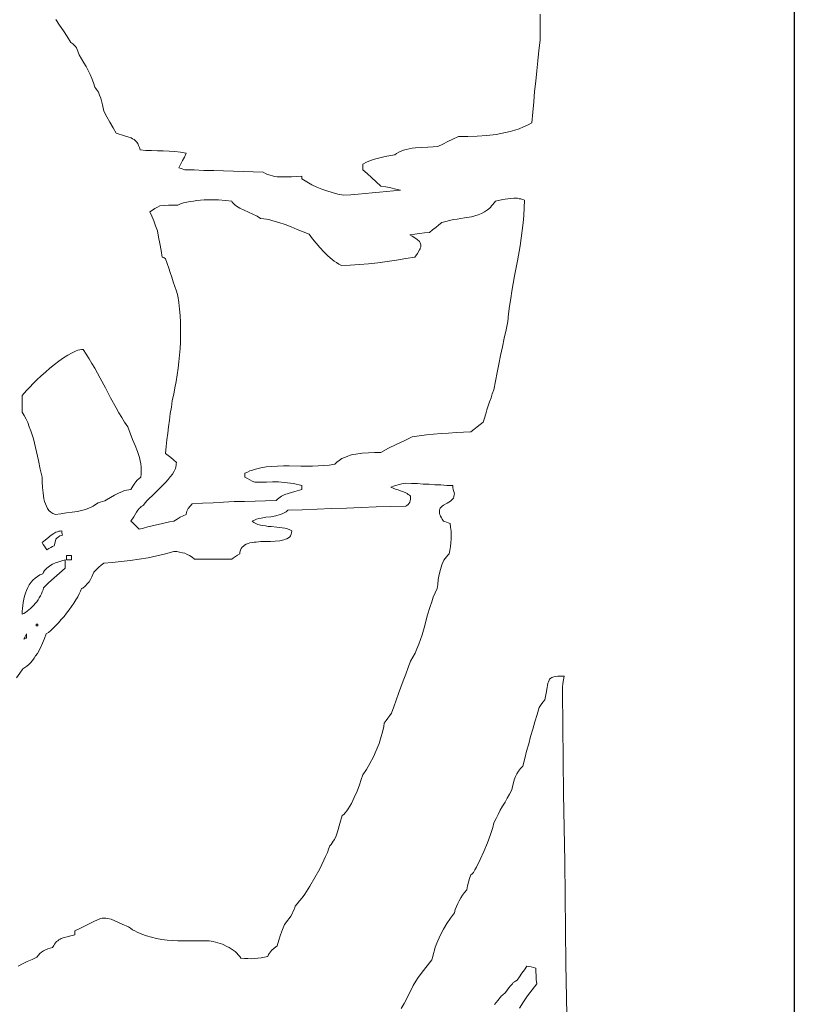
# Model space of a CAD drawing. Header units: inches. Extents: x -0.43 to 6, y 6.58 to 15.12.
# Tile 7 of 13: x 4.32 to 6, y 8.54 to 10.67. Entities that reach past the tile are written whole.
import ezdxf

# ---------------------------------------------------------------- set-up
doc = ezdxf.new("R2010")
doc.units = ezdxf.units.IN
doc.header["$MEASUREMENT"] = 0

# ---------------------------------------------------------------- blocks, each defined once
blk = doc.blocks.new('WMF0')
at = {"color": 7, "lineweight": 0}
for points in [[(4.9947, -4.276), (4.9815, -4.2732), (4.9696, -4.27), (4.9582, -4.2664), (4.9472, -4.2627), (4.9363, -4.2582), (4.9257, -4.2531), (4.9148, -4.2472), (4.9038, -4.2403), (4.9038, -4.2376), (4.9038, -4.2349), (4.8924, -4.2353), (4.8814, -4.2358), (4.8709, -4.2362), (4.8604, -4.2362), (4.8554, -4.2362), (4.8504, -4.2358), (4.8453, -4.2353), (4.8403, -4.2339), (4.8353, -4.2326), (4.8302, -4.2312), (4.8252, -4.2289), (4.8202, -4.2262), (4.7987, -4.2253), (4.7772, -4.2248), (4.7562, -4.2239), (4.7347, -4.2234), (4.7137, -4.2225), (4.6927, -4.2221), (4.6717, -4.2212), (4.6511, -4.2207), (4.6438, -4.2184), (4.6383, -4.217), (4.6424, -4.2093), (4.6466, -4.201), (4.6507, -4.1933), (4.6543, -4.1851), (4.6424, -4.1828), (4.6301, -4.1814), (4.6173, -4.1805), (4.6045, -4.18), (4.5922, -4.18), (4.5794, -4.1796), (4.5671, -4.1791), (4.5547, -4.1777), (4.5533, -4.1727), (4.5515, -4.1682), (4.5497, -4.164), (4.5474, -4.1608), (4.5447, -4.1581), (4.5419, -4.1558), (4.5387, -4.154), (4.5355, -4.1522), (4.5209, -4.1476), (4.5031, -4.1421), (4.4967, -4.1302), (4.4898, -4.1183), (4.483, -4.1065), (4.4766, -4.0941), (4.4738, -4.0804), (4.4702, -4.0663), (4.4674, -4.0599), (4.4647, -4.0535), (4.4629, -4.0507), (4.461, -4.0475), (4.4592, -4.0452), (4.4569, -4.0425), (4.4542, -4.0329), (4.4505, -4.0238), (4.4469, -4.0151), (4.4428, -4.0064), (4.4382, -3.9982), (4.4332, -3.9899), (4.4281, -3.9817), (4.4231, -3.973), (4.4217, -3.9689), (4.4204, -3.9648), (4.419, -3.9612), (4.4176, -3.958), (4.4154, -3.9548), (4.4126, -3.952), (4.4094, -3.9493), (4.4053, -3.9465), (4.3971, -3.9333), (4.3893, -3.9209), (4.3811, -3.9086), (4.3733, -3.8967)], [(5.4183, -3.8853), (5.4183, -3.9132), (5.4183, -3.9411), (5.4156, -3.9634), (5.4133, -3.9854), (5.411, -4.0073), (5.4087, -4.0297), (5.4064, -4.0516), (5.4046, -4.074), (5.4023, -4.0964), (5.4005, -4.1193), (5.3914, -4.1243), (5.3827, -4.1284), (5.3731, -4.1325), (5.3635, -4.1357), (5.3539, -4.1384), (5.3438, -4.1407), (5.3338, -4.1426), (5.3237, -4.1444), (5.3032, -4.1467), (5.2826, -4.148), (5.262, -4.149), (5.2419, -4.1494), (5.2301, -4.1549), (5.2191, -4.1599), (5.2081, -4.1654), (5.1976, -4.1709), (5.1876, -4.1713), (5.1757, -4.1718), (5.1629, -4.1727), (5.1492, -4.1736), (5.1423, -4.1745), (5.1359, -4.1755), (5.1295, -4.1768), (5.1236, -4.1787), (5.1181, -4.1805), (5.1131, -4.1828), (5.1085, -4.1855), (5.1049, -4.1887), (5.0962, -4.1901), (5.0875, -4.1915), (5.0784, -4.1937), (5.0697, -4.1956), (5.0605, -4.1983), (5.0519, -4.201), (5.0436, -4.2042), (5.0354, -4.2084), (5.0354, -4.2138), (5.0354, -4.2207), (5.045, -4.2289), (5.0546, -4.2376), (5.0642, -4.2467), (5.0747, -4.2563), (5.0852, -4.2577), (5.0962, -4.26), (5.1067, -4.2627), (5.1172, -4.265), (5.1021, -4.2664), (5.0866, -4.2678), (5.0715, -4.2691), (5.056, -4.2705), (5.0404, -4.2719), (5.0254, -4.2732), (5.0098, -4.2746), (4.9947, -4.276), (4.9947, -4.276)], [(4.5529, -4.9966), (4.5479, -4.9915), (4.5433, -4.9874), (4.5392, -4.9829), (4.5351, -4.9792), (4.5415, -4.9701), (4.5474, -4.96), (4.5501, -4.9554), (4.5538, -4.9513), (4.5556, -4.9495), (4.5575, -4.9477), (4.5597, -4.9463), (4.562, -4.9449), (4.5657, -4.9399), (4.5703, -4.9349), (4.5753, -4.9294), (4.5808, -4.9244), (4.5922, -4.913), (4.6041, -4.9015), (4.61, -4.8956), (4.6155, -4.8896), (4.6201, -4.8837), (4.6246, -4.8778), (4.6283, -4.8714), (4.631, -4.8654), (4.6319, -4.8622), (4.6324, -4.859), (4.6329, -4.8558), (4.6333, -4.8526), (4.6269, -4.8472), (4.621, -4.8421), (4.6155, -4.8376), (4.61, -4.833), (4.6114, -4.8184), (4.6127, -4.8037), (4.6146, -4.7896), (4.6164, -4.7754), (4.6182, -4.7613), (4.6201, -4.7471), (4.6223, -4.7329), (4.6242, -4.7192), (4.6274, -4.7055), (4.6301, -4.6913), (4.6329, -4.6776), (4.6351, -4.6635), (4.637, -4.6493), (4.6388, -4.6351), (4.6402, -4.621), (4.6411, -4.6068), (4.642, -4.5926), (4.642, -4.578), (4.642, -4.5639), (4.642, -4.5497), (4.6411, -4.5355), (4.6402, -4.5214), (4.6383, -4.5072), (4.6365, -4.493), (4.6333, -4.483), (4.6301, -4.4729), (4.6265, -4.4629), (4.6233, -4.4528), (4.6201, -4.4428), (4.6169, -4.4332), (4.6132, -4.4231), (4.61, -4.4131), (4.6059, -4.4103), (4.6027, -4.4094), (4.6004, -4.3948), (4.5977, -4.3802), (4.5949, -4.366), (4.5922, -4.3523), (4.5881, -4.3418), (4.5844, -4.3313), (4.5803, -4.3212), (4.5762, -4.3116), (4.5817, -4.308), (4.5867, -4.3048), (4.5922, -4.3016), (4.5977, -4.2988), (4.6068, -4.2979), (4.6164, -4.2975), (4.6265, -4.297), (4.6365, -4.297), (4.6424, -4.2947), (4.6488, -4.2924), (4.6557, -4.2906), (4.663, -4.2892), (4.6703, -4.2883), (4.6776, -4.2874), (4.6854, -4.2865), (4.6932, -4.286), (4.7087, -4.2856), (4.7242, -4.286), (4.7389, -4.287), (4.7526, -4.2883), (4.7539, -4.2911), (4.7562, -4.2938), (4.7594, -4.2965), (4.7626, -4.2993), (4.7704, -4.3039), (4.7795, -4.3084), (4.7891, -4.3125), (4.7983, -4.3167), (4.8074, -4.3212), (4.8147, -4.3258), (4.8216, -4.3267), (4.828, -4.3276), (4.8348, -4.329), (4.8412, -4.3308), (4.8545, -4.3345), (4.8677, -4.339), (4.881, -4.3441), (4.8942, -4.3496), (4.907, -4.3546), (4.9198, -4.3596), (4.9271, -4.3697), (4.9349, -4.3793), (4.9427, -4.3888), (4.9513, -4.398), (4.96, -4.4067), (4.9692, -4.4144), (4.9737, -4.4181), (4.9788, -4.4213), (4.9838, -4.4245), (4.9893, -4.4272), (5.0085, -4.4268), (5.0286, -4.4254), (5.0482, -4.424), (5.0683, -4.4217), (5.0884, -4.419), (5.1085, -4.4158), (5.1282, -4.4126), (5.1478, -4.4094), (5.1533, -4.4016), (5.1583, -4.3939), (5.1592, -4.3916), (5.1597, -4.3898), (5.1606, -4.3875), (5.1606, -4.3852), (5.1606, -4.3829), (5.1602, -4.3806), (5.1592, -4.3783), (5.1583, -4.3756), (5.1528, -4.3715), (5.1478, -4.3678), (5.1423, -4.3642), (5.1368, -4.3614), (5.1478, -4.3601), (5.1583, -4.3587), (5.1688, -4.3573), (5.1798, -4.356), (5.1862, -4.3505), (5.1931, -4.3454), (5.1994, -4.34), (5.2063, -4.3345), (5.2145, -4.3322), (5.2228, -4.3304), (5.231, -4.3285), (5.2392, -4.3272), (5.2552, -4.3249), (5.2703, -4.3221), (5.2776, -4.3203), (5.2849, -4.318), (5.2918, -4.3153), (5.2981, -4.3116), (5.3045, -4.3071), (5.3109, -4.302), (5.3137, -4.2988), (5.3164, -4.2956), (5.3192, -4.292), (5.3219, -4.2883), (5.3379, -4.2851), (5.3539, -4.2828), (5.3617, -4.2824), (5.3694, -4.2824), (5.3731, -4.2833), (5.3767, -4.2838), (5.3809, -4.2851), (5.3845, -4.2865), (5.3841, -4.3029), (5.3831, -4.3194), (5.3818, -4.3354), (5.3799, -4.3518), (5.3749, -4.3847), (5.3694, -4.4172), (5.363, -4.4501), (5.3575, -4.483), (5.3548, -4.499), (5.3525, -4.5154), (5.3502, -4.5319), (5.3489, -4.5483), (5.3448, -4.5661), (5.3406, -4.5844), (5.337, -4.6032), (5.3329, -4.6214), (5.3292, -4.6402), (5.3256, -4.6584), (5.3219, -4.6772), (5.3187, -4.6959), (5.3151, -4.7046), (5.3123, -4.7133), (5.3091, -4.722), (5.3064, -4.7306), (5.3036, -4.7393), (5.3009, -4.748), (5.2981, -4.7567), (5.2954, -4.7654), (5.2886, -4.7708), (5.2822, -4.7759), (5.2753, -4.7814), (5.2684, -4.7868), (5.2529, -4.7873), (5.2374, -4.7882), (5.2209, -4.7891), (5.2049, -4.79), (5.1885, -4.7914), (5.1729, -4.7928), (5.1574, -4.7951), (5.1423, -4.7973), (5.125, -4.8056), (5.1076, -4.8138), (5.0912, -4.822), (5.0747, -4.8312), (5.061, -4.8312), (5.0477, -4.8316), (5.034, -4.8325), (5.0208, -4.8344), (5.0144, -4.8357), (5.008, -4.8371), (5.0021, -4.8394), (4.9961, -4.8417), (4.9902, -4.8444), (4.9847, -4.8481), (4.9797, -4.8517), (4.9751, -4.8563), (4.9632, -4.8581), (4.9513, -4.8595), (4.939, -4.8599), (4.9267, -4.8604), (4.9015, -4.8604), (4.8764, -4.8599), (4.8641, -4.8599), (4.8517, -4.8604), (4.8394, -4.8613), (4.827, -4.8622), (4.8152, -4.8645), (4.8037, -4.8673), (4.7978, -4.8691), (4.7919, -4.8709), (4.7864, -4.8732), (4.7809, -4.8759), (4.7809, -4.8796), (4.7809, -4.8846), (4.7864, -4.8874), (4.7914, -4.8901), (4.7969, -4.8928), (4.8024, -4.8951), (4.8147, -4.8951), (4.8275, -4.8951), (4.8403, -4.8947), (4.8536, -4.8947), (4.8668, -4.8956), (4.8796, -4.897), (4.886, -4.8979), (4.8919, -4.8992), (4.8979, -4.9006), (4.9038, -4.9024), (4.9038, -4.9061), (4.9038, -4.9111), (4.8887, -4.9152), (4.8741, -4.9198), (4.8673, -4.9221), (4.8604, -4.9257), (4.8572, -4.9276), (4.854, -4.9294), (4.8513, -4.9321), (4.8485, -4.9344), (4.8257, -4.9353), (4.8033, -4.9358), (4.7804, -4.9367), (4.7576, -4.9372), (4.7352, -4.9381), (4.7124, -4.9395), (4.6895, -4.9404), (4.6671, -4.9417), (4.6626, -4.9468), (4.6589, -4.9518), (4.6571, -4.9545), (4.6557, -4.9577), (4.6548, -4.9609), (4.6543, -4.9646), (4.6479, -4.9678), (4.6411, -4.971), (4.6347, -4.9751), (4.6278, -4.9792), (4.6182, -4.981), (4.6091, -4.9829), (4.6, -4.9851), (4.5904, -4.9874), (4.5812, -4.9893), (4.5716, -4.9915), (4.5625, -4.9943), (4.5529, -4.9966), (4.5529, -4.9966)], [(4.3715, -4.9646), (4.3687, -4.9637), (4.3665, -4.9628), (4.3642, -4.9614), (4.3623, -4.9596), (4.3582, -4.9564), (4.355, -4.9518), (4.3528, -4.9472), (4.3505, -4.9422), (4.3486, -4.9367), (4.3473, -4.9308), (4.3454, -4.9184), (4.3441, -4.9066), (4.3436, -4.8947), (4.3432, -4.8846), (4.339, -4.8668), (4.3354, -4.8485), (4.3313, -4.8298), (4.3272, -4.8111), (4.3244, -4.8019), (4.3217, -4.7928), (4.3189, -4.7841), (4.3157, -4.7754), (4.3125, -4.7667), (4.3089, -4.759), (4.3048, -4.7512), (4.3002, -4.7439), (4.3002, -4.7347), (4.3002, -4.7256), (4.3002, -4.7169), (4.3002, -4.7082), (4.3048, -4.7032), (4.3103, -4.6968), (4.3167, -4.69), (4.324, -4.6822), (4.3322, -4.6744), (4.3413, -4.6658), (4.3505, -4.6575), (4.3601, -4.6493), (4.3701, -4.6411), (4.3797, -4.6338), (4.3898, -4.6269), (4.3989, -4.621), (4.4085, -4.6159), (4.4167, -4.6118), (4.4208, -4.6105), (4.4249, -4.6095), (4.4286, -4.6091), (4.4318, -4.6086), (4.4387, -4.6187), (4.4451, -4.6287), (4.451, -4.6388), (4.4569, -4.6493), (4.4688, -4.6703), (4.4802, -4.6918), (4.4912, -4.7133), (4.5031, -4.7347), (4.509, -4.7453), (4.5154, -4.7558), (4.5214, -4.7658), (4.5282, -4.7759), (4.5332, -4.7896), (4.5387, -4.8028), (4.5442, -4.8161), (4.5492, -4.8289), (4.5511, -4.8357), (4.5533, -4.8421), (4.5547, -4.849), (4.5561, -4.8558), (4.557, -4.8627), (4.5575, -4.8695), (4.5575, -4.8773), (4.5565, -4.8846), (4.5524, -4.8878), (4.5488, -4.891), (4.5456, -4.8942), (4.5433, -4.8974), (4.5392, -4.9038), (4.5351, -4.9111), (4.5305, -4.9116), (4.5255, -4.9125), (4.5209, -4.9134), (4.5168, -4.9152), (4.5081, -4.9189), (4.4994, -4.9235), (4.4912, -4.9285), (4.4825, -4.9331), (4.4784, -4.9353), (4.4738, -4.9372), (4.4688, -4.9385), (4.4642, -4.9399), (4.4588, -4.9436), (4.4533, -4.9468), (4.4478, -4.9495), (4.4423, -4.9518), (4.4368, -4.9541), (4.4313, -4.9559), (4.4254, -4.9573), (4.4199, -4.9582), (4.408, -4.96), (4.3962, -4.9614), (4.3838, -4.9632), (4.3715, -4.9646), (4.3715, -4.9646)], [(4.2879, -5.3178), (4.2952, -5.3077), (4.302, -5.2977), (4.3061, -5.2954), (4.3107, -5.2922), (4.3148, -5.2886), (4.3185, -5.2849), (4.3226, -5.2803), (4.3262, -5.2753), (4.3294, -5.2703), (4.3331, -5.2648), (4.339, -5.2538), (4.3445, -5.2429), (4.3486, -5.2323), (4.3518, -5.2228), (4.3569, -5.2196), (4.3619, -5.215), (4.3674, -5.21), (4.3733, -5.2045), (4.3788, -5.1985), (4.3847, -5.1917), (4.3907, -5.1848), (4.3962, -5.178), (4.4016, -5.1707), (4.4067, -5.1634), (4.4117, -5.1565), (4.4163, -5.1492), (4.4204, -5.1423), (4.4236, -5.1364), (4.4263, -5.1305), (4.4286, -5.125), (4.4309, -5.1241), (4.4327, -5.1222), (4.435, -5.1209), (4.4373, -5.119), (4.4409, -5.1145), (4.4446, -5.1099), (4.4478, -5.1049), (4.4505, -5.0994), (4.4528, -5.0944), (4.4551, -5.0893), (4.4606, -5.0838), (4.4656, -5.0788), (4.4711, -5.0743), (4.4766, -5.0697), (4.4949, -5.0683), (4.514, -5.0665), (4.5332, -5.0642), (4.5529, -5.0615), (4.5721, -5.0583), (4.5913, -5.0541), (4.61, -5.05), (4.6278, -5.045), (4.6342, -5.045), (4.6402, -5.0459), (4.6461, -5.0473), (4.6516, -5.0487), (4.6566, -5.0509), (4.6616, -5.0537), (4.6671, -5.0573), (4.6721, -5.061), (4.6822, -5.061), (4.6923, -5.061), (4.7023, -5.061), (4.7124, -5.061), (4.7224, -5.061), (4.7325, -5.061), (4.7425, -5.061), (4.7526, -5.061), (4.7562, -5.0583), (4.7608, -5.0555), (4.7654, -5.0528), (4.7704, -5.05), (4.7704, -5.0459), (4.7713, -5.0418), (4.7731, -5.0386), (4.775, -5.0354), (4.7777, -5.0331), (4.7804, -5.0308), (4.7841, -5.029), (4.7878, -5.0276), (4.7919, -5.0263), (4.7964, -5.0254), (4.801, -5.0249), (4.8056, -5.0244), (4.8156, -5.0235), (4.8261, -5.0231), (4.8366, -5.0231), (4.8467, -5.0226), (4.8563, -5.0217), (4.865, -5.0199), (4.8686, -5.0185), (4.8718, -5.0171), (4.875, -5.0153), (4.8778, -5.013), (4.8796, -5.0107), (4.881, -5.0075), (4.8819, -5.0043), (4.8823, -5.0002), (4.8778, -4.9979), (4.8727, -4.9961), (4.8673, -4.9947), (4.8618, -4.9934), (4.8499, -4.992), (4.8376, -4.9911), (4.8316, -4.9906), (4.8257, -4.9897), (4.8197, -4.9888), (4.8147, -4.9879), (4.8092, -4.9865), (4.8047, -4.9842), (4.8005, -4.9819), (4.7969, -4.9792), (4.8015, -4.9769), (4.806, -4.9751), (4.8111, -4.9737), (4.8161, -4.9728), (4.8266, -4.971), (4.8371, -4.9696), (4.8476, -4.9678), (4.8572, -4.965), (4.8618, -4.9637), (4.8659, -4.9614), (4.87, -4.9591), (4.8737, -4.9559), (4.9047, -4.9545), (4.9367, -4.9532), (4.9682, -4.9518), (5.0002, -4.9509), (5.0322, -4.9495), (5.0642, -4.9486), (5.0962, -4.9477), (5.1282, -4.9468), (5.1309, -4.9454), (5.1337, -4.9436), (5.1355, -4.9408), (5.1368, -4.9381), (5.1378, -4.9353), (5.1382, -4.9321), (5.1387, -4.9289), (5.1387, -4.9257), (5.1364, -4.9235), (5.1337, -4.9216), (5.1314, -4.9198), (5.1286, -4.9184), (5.1231, -4.9157), (5.1172, -4.9139), (5.1117, -4.912), (5.1062, -4.9102), (5.1008, -4.9084), (5.0962, -4.9061), (5.104, -4.9034), (5.1122, -4.9011), (5.1199, -4.8988), (5.1282, -4.897), (5.1405, -4.8979), (5.1533, -4.8983), (5.1661, -4.8992), (5.1789, -4.8997), (5.1912, -4.9006), (5.204, -4.9011), (5.2168, -4.902), (5.2296, -4.9024), (5.2296, -4.9066), (5.2305, -4.9107), (5.2319, -4.9152), (5.2333, -4.9203), (5.2328, -4.923), (5.2323, -4.9253), (5.2319, -4.9271), (5.231, -4.9294), (5.2282, -4.9326), (5.225, -4.9358), (5.2177, -4.9404), (5.21, -4.9449), (5.2068, -4.9472), (5.204, -4.95), (5.2026, -4.9513), (5.2017, -4.9532), (5.2013, -4.9545), (5.2008, -4.9564), (5.2008, -4.9586), (5.2008, -4.9609), (5.2013, -4.9632), (5.2022, -4.966), (5.2036, -4.9687), (5.2054, -4.9719), (5.2072, -4.9751), (5.21, -4.9792), (5.2127, -4.9801), (5.2164, -4.9815), (5.22, -4.9829), (5.2241, -4.9842), (5.225, -4.9925), (5.226, -5.0007), (5.226, -5.0089), (5.226, -5.0171), (5.2255, -5.0258), (5.2246, -5.034), (5.2237, -5.0423), (5.2223, -5.05), (5.2191, -5.0528), (5.2159, -5.056), (5.2132, -5.0596), (5.2104, -5.0637), (5.2081, -5.0683), (5.2063, -5.0733), (5.2045, -5.0784), (5.2031, -5.0834), (5.2004, -5.0944), (5.1985, -5.1053), (5.1972, -5.1158), (5.1958, -5.125), (5.1917, -5.1341), (5.1876, -5.1437), (5.1844, -5.1533), (5.1812, -5.1634), (5.1748, -5.1839), (5.1693, -5.2045), (5.1634, -5.225), (5.1565, -5.2451), (5.1524, -5.2547), (5.1483, -5.2639), (5.1437, -5.273), (5.1387, -5.2817), (5.1332, -5.2954), (5.1282, -5.3096), (5.1227, -5.3237), (5.1177, -5.3379), (5.1126, -5.3516), (5.1076, -5.3658), (5.1026, -5.3799), (5.0976, -5.3936), (5.0939, -5.3991), (5.0898, -5.4046), (5.0857, -5.4096), (5.0816, -5.4151), (5.0806, -5.4224), (5.0793, -5.4293), (5.0774, -5.4366), (5.0752, -5.4444), (5.0706, -5.459), (5.0647, -5.4741), (5.0583, -5.4882), (5.0509, -5.5024), (5.0432, -5.5152), (5.0354, -5.5271), (5.0322, -5.5367), (5.0281, -5.5485), (5.0231, -5.5618), (5.0171, -5.5755), (5.0139, -5.5824), (5.0112, -5.5888), (5.0075, -5.5947), (5.0043, -5.6002), (5.0011, -5.6048), (4.9975, -5.6089), (4.9943, -5.6121), (4.9911, -5.6143), (4.9861, -5.6317), (4.981, -5.6495), (4.9778, -5.6582), (4.9742, -5.6664), (4.9719, -5.6701), (4.9696, -5.6737), (4.9673, -5.6774), (4.9641, -5.6801), (4.9618, -5.687), (4.9591, -5.6948), (4.9554, -5.703), (4.9518, -5.7112), (4.9427, -5.73), (4.9321, -5.7487), (4.9212, -5.767), (4.9102, -5.7843), (4.9047, -5.7921), (4.8992, -5.7989), (4.8942, -5.8053), (4.8896, -5.8104), (4.8878, -5.8159), (4.8855, -5.8213), (4.8828, -5.8268), (4.8801, -5.8318), (4.8769, -5.8369), (4.8732, -5.8414), (4.8695, -5.846), (4.8663, -5.8497), (4.8622, -5.8606), (4.8581, -5.8721), (4.8545, -5.8839), (4.8504, -5.8958), (4.844, -5.9013), (4.8385, -5.9059), (4.8362, -5.9086), (4.8339, -5.9114), (4.8321, -5.9146), (4.8307, -5.9187), (4.8234, -5.9205), (4.8161, -5.9219), (4.8092, -5.9228), (4.8019, -5.9232), (4.7946, -5.9237), (4.7873, -5.9232), (4.78, -5.9232), (4.7722, -5.9223), (4.7699, -5.9187), (4.7667, -5.915), (4.7635, -5.9114), (4.7599, -5.9082), (4.7558, -5.905), (4.7517, -5.9022), (4.7471, -5.8995), (4.7421, -5.8972), (4.7325, -5.8926), (4.7224, -5.8894), (4.7128, -5.8867), (4.7041, -5.8849), (4.6822, -5.8853), (4.6594, -5.8853), (4.6479, -5.8853), (4.6365, -5.8849), (4.6246, -5.8844), (4.6132, -5.8835), (4.6018, -5.8821), (4.5904, -5.8798), (4.5794, -5.8775), (4.5689, -5.8743), (4.5584, -5.8707), (4.5483, -5.8661), (4.5433, -5.8638), (4.5387, -5.8611), (4.5342, -5.8579), (4.53, -5.8547), (4.5159, -5.8492), (4.5003, -5.8419), (4.4926, -5.8387), (4.4848, -5.8369), (4.4807, -5.8364), (4.477, -5.836), (4.4729, -5.8364), (4.4693, -5.8369), (4.4551, -5.8437), (4.4409, -5.8506), (4.4277, -5.857), (4.414, -5.8638), (4.414, -5.8675), (4.414, -5.8725), (4.4053, -5.8743), (4.3975, -5.8762), (4.3907, -5.878), (4.3847, -5.8798), (4.382, -5.8812), (4.3793, -5.883), (4.377, -5.8849), (4.3747, -5.8867), (4.3724, -5.8894), (4.3701, -5.8922), (4.3683, -5.8954), (4.366, -5.8995), (4.361, -5.9008), (4.356, -5.9022), (4.3509, -5.9045), (4.3464, -5.9068), (4.3422, -5.9095), (4.3386, -5.9127), (4.3354, -5.9164), (4.3322, -5.9205), (4.3217, -5.9251), (4.3112, -5.9296), (4.3011, -5.9351), (4.2915, -5.9401)], [(4.3537, -5.0414), (4.3509, -5.0372), (4.3482, -5.0331), (4.3454, -5.0295), (4.3432, -5.0254), (4.3532, -5.0176), (4.3628, -5.0094), (4.3683, -5.0057), (4.3733, -5.003), (4.3765, -5.0021), (4.3793, -5.0011), (4.3825, -5.0007), (4.3857, -5.0002), (4.3857, -5.0021), (4.3861, -5.0043), (4.3866, -5.0066), (4.3875, -5.0094), (4.3815, -5.0112), (4.3779, -5.0135), (4.3751, -5.0158), (4.3733, -5.018), (4.3715, -5.0244), (4.3697, -5.0322), (4.3655, -5.034), (4.3619, -5.0363), (4.3578, -5.0386), (4.3537, -5.0414), (4.3537, -5.0414)], [(4.3962, -5.0628), (4.3962, -5.0587), (4.3962, -5.0537), (4.4016, -5.0537), (4.4071, -5.0537), (4.4071, -5.0573), (4.4071, -5.0628), (4.4016, -5.0628), (4.3962, -5.0628), (4.3962, -5.0628)], [(4.3002, -5.1803), (4.3002, -5.1739), (4.3007, -5.1675), (4.3016, -5.1611), (4.3025, -5.1547), (4.3039, -5.1478), (4.3052, -5.1414), (4.3075, -5.135), (4.3098, -5.1286), (4.3125, -5.1227), (4.3157, -5.1167), (4.3194, -5.1113), (4.3235, -5.1067), (4.3281, -5.1021), (4.3331, -5.0985), (4.3386, -5.0953), (4.345, -5.093), (4.3464, -5.0893), (4.3486, -5.0861), (4.3509, -5.0834), (4.3537, -5.0806), (4.3564, -5.0784), (4.3591, -5.0761), (4.3623, -5.0743), (4.3655, -5.0724), (4.3719, -5.0692), (4.3793, -5.0669), (4.3861, -5.0647), (4.393, -5.0628), (4.393, -5.0665), (4.393, -5.0711), (4.393, -5.0756), (4.393, -5.0806), (4.3806, -5.0912), (4.3692, -5.1017), (4.3573, -5.1126), (4.3464, -5.1231), (4.3454, -5.1277), (4.3436, -5.1318), (4.3418, -5.1364), (4.34, -5.1405), (4.3372, -5.1451), (4.3345, -5.1492), (4.3317, -5.1533), (4.3285, -5.157), (4.3253, -5.1606), (4.3221, -5.1643), (4.3185, -5.1675), (4.3148, -5.1707), (4.3112, -5.1734), (4.3075, -5.1761), (4.3039, -5.1784), (4.3002, -5.1803), (4.3002, -5.1803)], [(4.3304, -5.2049), (4.3304, -5.204), (4.3304, -5.2013), (4.3317, -5.2013), (4.334, -5.2013), (4.334, -5.2026), (4.334, -5.2049), (4.3331, -5.2049), (4.3304, -5.2049), (4.3304, -5.2049)], [(4.3039, -5.2337), (4.3066, -5.2282), (4.3093, -5.2228), (4.3093, -5.2269), (4.3093, -5.2319), (4.308, -5.2319), (4.3066, -5.2319), (4.3052, -5.2323), (4.3039, -5.2337), (4.3039, -5.2337)], [(5.3735, -6.0302), (5.3822, -6.0169), (5.3914, -6.0041), (5.401, -5.9909), (5.411, -5.9776), (5.4101, -5.9685), (5.4096, -5.9602), (5.4092, -5.952), (5.4092, -5.9438), (5.4042, -5.9424), (5.3987, -5.9415), (5.3941, -5.9406), (5.3895, -5.9401), (5.3845, -5.9475), (5.379, -5.9548), (5.3735, -5.9625), (5.3685, -5.9703), (5.3653, -5.9721), (5.363, -5.9735), (5.3603, -5.9753), (5.3585, -5.9776), (5.3544, -5.9822), (5.3507, -5.9867), (5.347, -5.9918), (5.3434, -5.9963), (5.3416, -5.9986), (5.3393, -6.0005), (5.337, -6.0027), (5.3347, -6.0041), (5.3269, -6.0137), (5.3196, -6.0228)], [(5.1181, -6.0311), (5.1245, -6.0206), (5.1305, -6.0096), (5.1359, -5.9991), (5.1405, -5.9895), (5.1442, -5.9813), (5.1538, -5.9666), (5.1638, -5.9529), (5.1743, -5.9392), (5.1848, -5.926), (5.1867, -5.9191), (5.188, -5.9123), (5.1903, -5.9054), (5.1921, -5.8986), (5.1972, -5.8853), (5.2031, -5.8725), (5.2095, -5.8602), (5.2168, -5.8478), (5.2246, -5.836), (5.2333, -5.8245), (5.2351, -5.8172), (5.2378, -5.8108), (5.2406, -5.8044), (5.2438, -5.7985), (5.2474, -5.7925), (5.2511, -5.7866), (5.2552, -5.7807), (5.2598, -5.7747), (5.2616, -5.7665), (5.2634, -5.7587), (5.2662, -5.7505), (5.2684, -5.7427), (5.2712, -5.7409), (5.2744, -5.7373), (5.2776, -5.7322), (5.2812, -5.7258), (5.289, -5.7098), (5.2968, -5.692), (5.3045, -5.6733), (5.3109, -5.6555), (5.316, -5.6408), (5.3187, -5.6303), (5.3233, -5.6212), (5.3278, -5.6121), (5.3324, -5.6029), (5.3374, -5.5942), (5.3425, -5.5856), (5.3475, -5.5769), (5.3525, -5.5682), (5.3575, -5.5595), (5.3589, -5.5517), (5.3607, -5.5444), (5.3626, -5.5376), (5.3653, -5.5307), (5.3681, -5.5248), (5.3717, -5.5188), (5.3758, -5.5129), (5.3809, -5.5079), (5.385, -5.4919), (5.3891, -5.4759), (5.3936, -5.4599), (5.3978, -5.4439), (5.4023, -5.4279), (5.4069, -5.4124), (5.4119, -5.3968), (5.4165, -5.3813), (5.4192, -5.3772), (5.422, -5.3731), (5.4252, -5.3694), (5.4288, -5.3653), (5.4316, -5.3502), (5.4334, -5.3384), (5.4339, -5.3338), (5.4348, -5.3292), (5.4361, -5.326), (5.4375, -5.3228), (5.4389, -5.3201), (5.4412, -5.3183), (5.4439, -5.3169), (5.4476, -5.3155), (5.4517, -5.3146), (5.4567, -5.3141), (5.4626, -5.3137), (5.47, -5.3137), (5.4686, -5.3219), (5.4672, -5.3297), (5.4668, -5.3384), (5.4663, -5.3475), (5.4672, -5.4211), (5.4681, -5.4942), (5.469, -5.5677), (5.4704, -5.6413), (5.4713, -5.7144), (5.4722, -5.788), (5.4732, -5.8615), (5.4741, -5.9351), (5.4754, -6.0082), (5.4764, -6.0818)]]:
    blk.add_lwpolyline(points, dxfattribs=at)

msp = doc.modelspace()

# ---------------------------------------------------------------- linework, layer by layer
msp.add_lwpolyline([(-0.4313, 15.1238), (5.9952, 15.1238), (5.9952, 6.5772), (-0.4313, 6.5772)], close=True)

# ---------------------------------------------------------------- block references
msp.add_blockref('WMF0', (0.0282, 14.5655))

doc.saveas('drawing.dxf')
